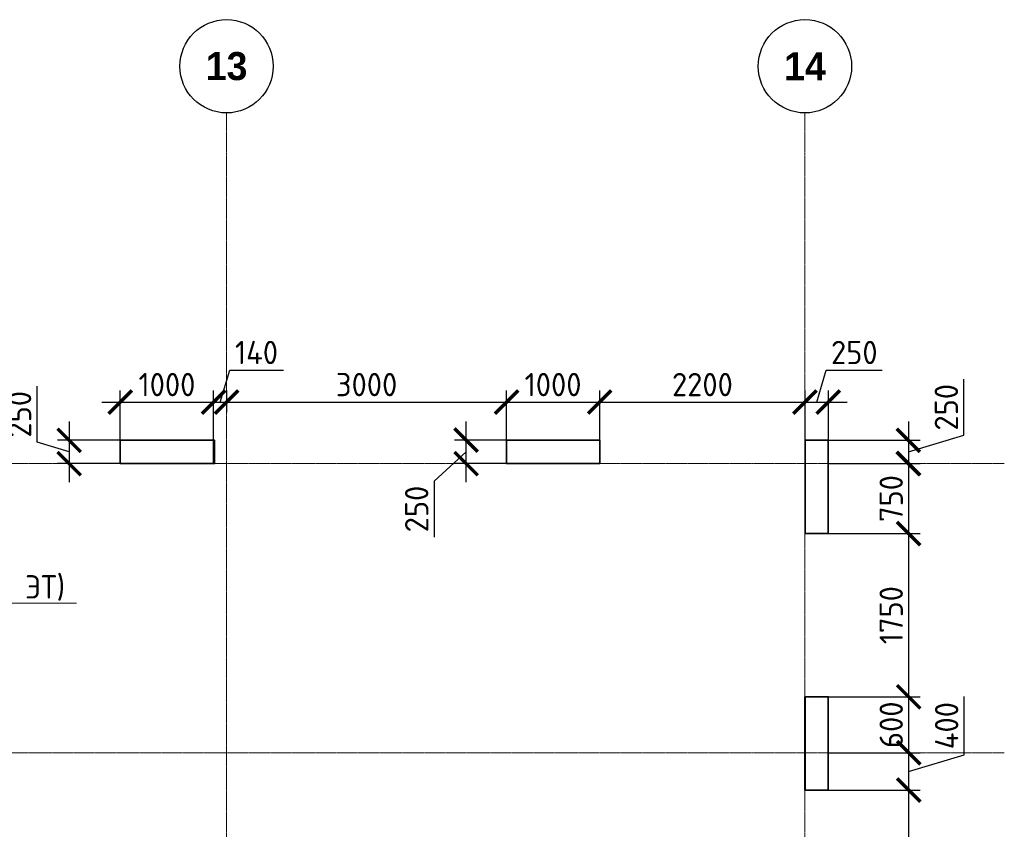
# Model space of a CAD drawing. Header units: millimetres. Extents: x 263826 to 1718326, y -423071 to 70137.
# Tile 220 of 256: x 465988 to 476543, y -31898 to -23219. Entities that reach past the tile are written whole.
import ezdxf
from ezdxf import colors
from ezdxf.entities.mleader import LeaderData, LeaderLine
from ezdxf.math import Vec2, Vec3

# ---------------------------------------------------------------- set-up
doc = ezdxf.new("R2010")
doc.units = ezdxf.units.MM
doc.linetypes.add('______5', pattern=[1100, 800, -100, 100, -100])
doc.linetypes.add('осевая', pattern=[50.8, 31.75, -6.35, 6.35, -6.35])
doc.layers.add('Колонна_ бетон', color=7, linetype='Continuous', lineweight=50, true_color=0xb4b496)
for name, color, linetype, lineweight in [('Оси', 40, '______5', 18), ('подоснова', 151, 'Continuous', 5), ('РАЗМЕРЫ', 1, 'Continuous', 9)]:
    doc.layers.add(name, color=color, linetype=linetype, lineweight=lineweight)
doc.styles.add('Century Gothic', font='GOTHIC.TTF')
doc.styles.add('GOST-2.304_Type-B', font='GOST_Common.ttf')
doc.dimstyles.new('СПДС', dxfattribs={"dimscale": 100, "dimtxt": 2.5, "dimasz": 2.5, "dimexe": 1.25, "dimexo": 0, "dimtad": 1, "dimdec": 0, "dimtxsty": 'GOST-2.304_Type-B', "dimblk": 'ARCHTICK', "dimcen": 2.5, "dimdle": 2, "dimadec": 0, "dimazin": 2, "dimtfac": 0.75, "dimtdec": 0, "dimtmove": 1, "dimatfit": 3, "dimfxl": 1, "dimtolj": 1, "dimarcsym": 1})

# ---------------------------------------------------------------- blocks, each defined once
blk = doc.blocks.new('NSY101')
at = {"color": 0, "linetype": 'ByBlock', "lineweight": -2}
blk.add_circle((0, 0), 50, dxfattribs=at)
blk = doc.blocks.new('СЛОЖНЫЙ_ОБЪЕКТ_20')
at = {"layer": 'Оси', "color": 16, "linetype": 'Continuous', "lineweight": 25, "transparency": 33554687, "xscale": 9.999999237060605, "yscale": 9.999999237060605, "zscale": 9.999999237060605}
blk.add_blockref('NSY101', (45313, -989), dxfattribs=at)
at = {"layer": 'Оси', "color": 16, "linetype": 'Continuous', "lineweight": 25, "transparency": 33554687, "insert": (45313, -989), "char_height": 300, "width": 620, "attachment_point": 5, "style": 'Century Gothic'}
blk.add_mtext('\\A1;{\\fCentury Gothic|i0|b1;\\H300.000000;\\W1.000000;\\C16;13}\\P', dxfattribs=at)
blk = doc.blocks.new('СЛОЖНЫЙ_ОБЪЕКТ_21')
at = {"layer": 'Оси', "color": 16, "linetype": 'Continuous', "lineweight": 25, "transparency": 33554687, "xscale": 9.999999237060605, "yscale": 9.999999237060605, "zscale": 9.999999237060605}
blk.add_blockref('NSY101', (51513, -989), dxfattribs=at)
at = {"layer": 'Оси', "color": 16, "linetype": 'Continuous', "lineweight": 25, "transparency": 33554687, "insert": (51513, -989), "char_height": 300, "width": 620, "attachment_point": 5, "style": 'Century Gothic'}
blk.add_mtext('\\A1;{\\fCentury Gothic|i0|b1;\\H300.000000;\\W1.000000;\\C16;14}\\P', dxfattribs=at)
blk = doc.blocks.new('оси2')
at = {"layer": 'Оси', "color": 16, "linetype": 'осевая', "lineweight": 0, "ltscale": 0.5, "transparency": 33554687}
for p, q in [((1024245.5, 5465.4), (1024245.5, -20739.3)), ((1030445.5, 5465.4), (1030445.5, -20739.3)), ((979200, 1707.1), (1032582.1, 1707.1)), ((979200, -1392.9), (1032582.1, -1392.9))]:
    blk.add_line(p, q, dxfattribs=at)
at = {"layer": 'Оси', "color": 16, "linetype": 'Continuous', "lineweight": 25, "transparency": 33554687}
for name in ['СЛОЖНЫЙ_ОБЪЕКТ_20', 'СЛОЖНЫЙ_ОБЪЕКТ_21']:
    blk.add_blockref(name, (978932, 6954.9), dxfattribs=at)
blk = doc.blocks.new('_ArchTick')
at = {"color": 0, "linetype": 'ByBlock', "const_width": 0.15}
blk.add_lwpolyline([(-0.5, -0.5), (0.5, 0.5)], dxfattribs=at)
blk = doc.blocks.new('*D219')
at = {"layer": 'DEFPOINTS', "color": 0, "transparency": 16777216}
for p in [(468067, -27318), (467067, -27728, -560), (468067, -27728, -360)]:
    blk.add_point(p, dxfattribs=at)
at = {"layer": 'РАЗМЕРЫ', "color": 0, "lineweight": -2, "transparency": 16777216}
for p, q in [((467067, -27728), (467067, -27193)), ((468067, -27728), (468067, -27193)), ((466867, -27318), (468267, -27318))]:
    blk.add_line(p, q, dxfattribs=at)
at = {"layer": 'РАЗМЕРЫ', "color": 0, "lineweight": -2, "transparency": 16777216, "xscale": 250, "yscale": 250, "zscale": 250, "rotation": 180}
blk.add_blockref('_ArchTick', (467067, -27318), dxfattribs=at)
at = {"layer": 'РАЗМЕРЫ', "color": 0, "lineweight": -2, "transparency": 16777216, "xscale": 250, "yscale": 250, "zscale": 250}
blk.add_blockref('_ArchTick', (468067, -27318), dxfattribs=at)
at = {"layer": 'РАЗМЕРЫ', "color": 0, "lineweight": 0, "transparency": 16777216, "insert": (467567, -27131), "char_height": 250, "attachment_point": 5, "style": 'GOST-2.304_Type-B'}
blk.add_mtext('\\A1;1000', dxfattribs=at)
blk = doc.blocks.new('*D220')
at = {"layer": 'DEFPOINTS', "color": 0, "transparency": 16777216}
for p in [(468207, -27318), (468207, -27426, -560), (468067, -27728)]:
    blk.add_point(p, dxfattribs=at)
at = {"layer": 'РАЗМЕРЫ', "color": 0, "lineweight": -2, "transparency": 16777216}
for p, q in [((468137, -27318), (468240, -26975)), ((468240, -26975), (468815, -26975)), ((468067, -27728), (468067, -27193)), ((468207, -27426), (468207, -27193)), ((467867, -27318), (468407, -27318))]:
    blk.add_line(p, q, dxfattribs=at)
at = {"layer": 'РАЗМЕРЫ', "color": 0, "lineweight": -2, "transparency": 16777216, "xscale": 250, "yscale": 250, "zscale": 250, "rotation": 180}
blk.add_blockref('_ArchTick', (468067, -27318), dxfattribs=at)
at = {"layer": 'РАЗМЕРЫ', "color": 0, "lineweight": -2, "transparency": 16777216, "xscale": 250, "yscale": 250, "zscale": 250}
blk.add_blockref('_ArchTick', (468207, -27318), dxfattribs=at)
at = {"layer": 'РАЗМЕРЫ', "color": 0, "lineweight": 0, "transparency": 16777216, "insert": (468527, -26787), "char_height": 250, "attachment_point": 5, "style": 'GOST-2.304_Type-B'}
blk.add_mtext('\\A1;140', dxfattribs=at)
blk = doc.blocks.new('*D221')
at = {"layer": 'DEFPOINTS', "color": 0, "transparency": 16777216}
for p in [(467491, -27728, -360), (466518, -27978), (467491, -27978, -360)]:
    blk.add_point(p, dxfattribs=at)
at = {"layer": 'РАЗМЕРЫ', "color": 0, "lineweight": -2, "transparency": 16777216}
for p, q in [((466174, -27749), (466174, -27149)), ((466518, -27528), (466518, -28178)), ((466518, -27853), (466174, -27749)), ((467491, -27728), (466393, -27728)), ((467491, -27978), (466393, -27978))]:
    blk.add_line(p, q, dxfattribs=at)
at = {"layer": 'РАЗМЕРЫ', "color": 0, "lineweight": -2, "transparency": 16777216, "xscale": 250, "yscale": 250, "zscale": 250}
for p, rotation in [((466518, -27728), 90), ((466518, -27978), 270)]:
    blk.add_blockref('_ArchTick', p, dxfattribs=dict(at, rotation=rotation))
at = {"layer": 'РАЗМЕРЫ', "color": 0, "lineweight": 0, "transparency": 16777216, "insert": (465987, -27449), "char_height": 250, "attachment_point": 5, "rotation": 90, "style": 'GOST-2.304_Type-B'}
blk.add_mtext('\\A1;250', dxfattribs=at)
blk = doc.blocks.new('*D222')
at = {"layer": 'DEFPOINTS', "color": 0, "transparency": 16777216}
for p in [(470774, -27727), (471207, -27727, -360), (471207, -27978, -360)]:
    blk.add_point(p, dxfattribs=at)
at = {"layer": 'РАЗМЕРЫ', "color": 0, "lineweight": -2, "transparency": 16777216}
for p, q in [((470774, -28178), (470774, -27527)), ((471207, -27727), (470649, -27727)), ((470774, -27852), (470432, -28165)), ((471207, -27978), (470649, -27978)), ((470432, -28165), (470432, -28765))]:
    blk.add_line(p, q, dxfattribs=at)
at = {"layer": 'РАЗМЕРЫ', "color": 0, "lineweight": -2, "transparency": 16777216, "xscale": 250, "yscale": 250, "zscale": 250}
for p, rotation in [((470774, -27727), 90), ((470774, -27978), 270)]:
    blk.add_blockref('_ArchTick', p, dxfattribs=dict(at, rotation=rotation))
at = {"layer": 'РАЗМЕРЫ', "color": 0, "lineweight": 0, "transparency": 16777216, "insert": (470244, -28465), "char_height": 250, "attachment_point": 5, "rotation": 90, "style": 'GOST-2.304_Type-B'}
blk.add_mtext('\\A1;250', dxfattribs=at)
blk = doc.blocks.new('*D223')
at = {"layer": 'DEFPOINTS', "color": 0, "transparency": 16777216}
for p in [(471207, -27318), (468207, -27426, -560), (471207, -27727)]:
    blk.add_point(p, dxfattribs=at)
at = {"layer": 'РАЗМЕРЫ', "color": 0, "lineweight": -2, "transparency": 16777216}
for p, q in [((468207, -27426), (468207, -27193)), ((471207, -27727), (471207, -27193)), ((468007, -27318), (471407, -27318))]:
    blk.add_line(p, q, dxfattribs=at)
at = {"layer": 'РАЗМЕРЫ', "color": 0, "lineweight": -2, "transparency": 16777216, "xscale": 250, "yscale": 250, "zscale": 250, "rotation": 180}
blk.add_blockref('_ArchTick', (468207, -27318), dxfattribs=at)
at = {"layer": 'РАЗМЕРЫ', "color": 0, "lineweight": -2, "transparency": 16777216, "xscale": 250, "yscale": 250, "zscale": 250}
blk.add_blockref('_ArchTick', (471207, -27318), dxfattribs=at)
at = {"layer": 'РАЗМЕРЫ', "color": 0, "lineweight": 0, "transparency": 16777216, "insert": (469707, -27131), "char_height": 250, "attachment_point": 5, "style": 'GOST-2.304_Type-B'}
blk.add_mtext('\\A1;3000', dxfattribs=at)
blk = doc.blocks.new('*D224')
at = {"layer": 'DEFPOINTS', "color": 0, "transparency": 16777216}
for p in [(472206, -27318), (471207, -27727), (472206, -27727, -360)]:
    blk.add_point(p, dxfattribs=at)
at = {"layer": 'РАЗМЕРЫ', "color": 0, "lineweight": -2, "transparency": 16777216}
for p, q in [((471207, -27727), (471207, -27193)), ((472206, -27727), (472206, -27193)), ((471007, -27318), (472406, -27318))]:
    blk.add_line(p, q, dxfattribs=at)
at = {"layer": 'РАЗМЕРЫ', "color": 0, "lineweight": -2, "transparency": 16777216, "xscale": 250, "yscale": 250, "zscale": 250, "rotation": 180}
blk.add_blockref('_ArchTick', (471207, -27318), dxfattribs=at)
at = {"layer": 'РАЗМЕРЫ', "color": 0, "lineweight": -2, "transparency": 16777216, "xscale": 250, "yscale": 250, "zscale": 250}
blk.add_blockref('_ArchTick', (472206, -27318), dxfattribs=at)
at = {"layer": 'РАЗМЕРЫ', "color": 0, "lineweight": 0, "transparency": 16777216, "insert": (471706, -27131), "char_height": 250, "attachment_point": 5, "style": 'GOST-2.304_Type-B'}
blk.add_mtext('\\A1;1000', dxfattribs=at)
blk = doc.blocks.new('*D225')
at = {"layer": 'DEFPOINTS', "color": 0, "transparency": 16777216}
for p in [(474657, -27728, -560), (474657, -27978, -560), (475515, -27978)]:
    blk.add_point(p, dxfattribs=at)
at = {"layer": 'РАЗМЕРЫ', "color": 0, "lineweight": -2, "transparency": 16777216}
for p, q in [((476109, -27674), (476109, -27074)), ((475515, -27528), (475515, -28178)), ((474657, -27728), (475640, -27728)), ((475515, -27853), (476109, -27674)), ((474657, -27978), (475640, -27978))]:
    blk.add_line(p, q, dxfattribs=at)
at = {"layer": 'РАЗМЕРЫ', "color": 0, "lineweight": -2, "transparency": 16777216, "xscale": 250, "yscale": 250, "zscale": 250}
for p, rotation in [((475515, -27728), 90), ((475515, -27978), 270)]:
    blk.add_blockref('_ArchTick', p, dxfattribs=dict(at, rotation=rotation))
at = {"layer": 'РАЗМЕРЫ', "color": 0, "lineweight": 0, "transparency": 16777216, "insert": (475922, -27374), "char_height": 250, "attachment_point": 5, "rotation": 90, "style": 'GOST-2.304_Type-B'}
blk.add_mtext('\\A1;250', dxfattribs=at)
blk = doc.blocks.new('*D226')
at = {"layer": 'DEFPOINTS', "color": 0, "transparency": 16777216}
for p in [(474660, -27978, -560), (474657, -28728, -560), (475518, -28728)]:
    blk.add_point(p, dxfattribs=at)
at = {"layer": 'РАЗМЕРЫ', "color": 0, "lineweight": -2, "transparency": 16777216}
for p, q in [((475518, -27778), (475518, -28928)), ((474660, -27978), (475643, -27978)), ((474657, -28728), (475643, -28728))]:
    blk.add_line(p, q, dxfattribs=at)
at = {"layer": 'РАЗМЕРЫ', "color": 0, "lineweight": -2, "transparency": 16777216, "xscale": 250, "yscale": 250, "zscale": 250}
for p, rotation in [((475518, -27978), 90), ((475518, -28728), 270)]:
    blk.add_blockref('_ArchTick', p, dxfattribs=dict(at, rotation=rotation))
at = {"layer": 'РАЗМЕРЫ', "color": 0, "lineweight": 0, "transparency": 16777216, "insert": (475331, -28353), "char_height": 250, "attachment_point": 5, "rotation": 90, "style": 'GOST-2.304_Type-B'}
blk.add_mtext('\\A1;750', dxfattribs=at)
blk = doc.blocks.new('*D227')
at = {"layer": 'DEFPOINTS', "color": 0, "transparency": 16777216}
for p in [(474657, -28728, -560), (474657, -30478, -360), (475518, -30478)]:
    blk.add_point(p, dxfattribs=at)
at = {"layer": 'РАЗМЕРЫ', "color": 0, "lineweight": -2, "transparency": 16777216}
for p, q in [((475518, -28528), (475518, -30678)), ((474657, -28728), (475643, -28728)), ((474657, -30478), (475643, -30478))]:
    blk.add_line(p, q, dxfattribs=at)
at = {"layer": 'РАЗМЕРЫ', "color": 0, "lineweight": -2, "transparency": 16777216, "xscale": 250, "yscale": 250, "zscale": 250}
for p, rotation in [((475518, -28728), 90), ((475518, -30478), 270)]:
    blk.add_blockref('_ArchTick', p, dxfattribs=dict(at, rotation=rotation))
at = {"layer": 'РАЗМЕРЫ', "color": 0, "lineweight": 0, "transparency": 16777216, "insert": (475331, -29603), "char_height": 250, "attachment_point": 5, "rotation": 90, "style": 'GOST-2.304_Type-B'}
blk.add_mtext('\\A1;1750', dxfattribs=at)
blk = doc.blocks.new('*D228')
at = {"layer": 'DEFPOINTS', "color": 0, "transparency": 16777216}
for p in [(474657, -30478, -360), (474657, -31078, -560), (475518, -31078)]:
    blk.add_point(p, dxfattribs=at)
at = {"layer": 'РАЗМЕРЫ', "color": 0, "lineweight": -2, "transparency": 16777216}
for p, q in [((475518, -30278), (475518, -31278)), ((474657, -30478), (475643, -30478)), ((474657, -31078), (475643, -31078))]:
    blk.add_line(p, q, dxfattribs=at)
at = {"layer": 'РАЗМЕРЫ', "color": 0, "lineweight": -2, "transparency": 16777216, "xscale": 250, "yscale": 250, "zscale": 250}
for p, rotation in [((475518, -30478), 90), ((475518, -31078), 270)]:
    blk.add_blockref('_ArchTick', p, dxfattribs=dict(at, rotation=rotation))
at = {"layer": 'РАЗМЕРЫ', "color": 0, "lineweight": 0, "transparency": 16777216, "insert": (475331, -30778), "char_height": 250, "attachment_point": 5, "rotation": 90, "style": 'GOST-2.304_Type-B'}
blk.add_mtext('\\A1;600', dxfattribs=at)
blk = doc.blocks.new('*D229')
at = {"layer": 'DEFPOINTS', "color": 0, "transparency": 16777216}
for p in [(474657, -31078, -560), (474657, -31478, -560), (475518, -31478)]:
    blk.add_point(p, dxfattribs=at)
at = {"layer": 'РАЗМЕРЫ', "color": 0, "lineweight": -2, "transparency": 16777216}
for p, q in [((476112, -31099), (476112, -30474)), ((475518, -30878), (475518, -31678)), ((474657, -31078), (475643, -31078)), ((475518, -31278), (476112, -31099)), ((474657, -31478), (475643, -31478))]:
    blk.add_line(p, q, dxfattribs=at)
at = {"layer": 'РАЗМЕРЫ', "color": 0, "lineweight": -2, "transparency": 16777216, "xscale": 250, "yscale": 250, "zscale": 250}
for p, rotation in [((475518, -31078), 90), ((475518, -31478), 270)]:
    blk.add_blockref('_ArchTick', p, dxfattribs=dict(at, rotation=rotation))
at = {"layer": 'РАЗМЕРЫ', "color": 0, "lineweight": 0, "transparency": 16777216, "insert": (475925, -30787), "char_height": 250, "attachment_point": 5, "rotation": 90, "style": 'GOST-2.304_Type-B'}
blk.add_mtext('\\A1;400', dxfattribs=at)
blk = doc.blocks.new('*D230')
at = {"layer": 'DEFPOINTS', "color": 0, "transparency": 16777216}
for p in [(474657, -31478, -560), (474657, -33878, -560), (475518, -33878)]:
    blk.add_point(p, dxfattribs=at)
at = {"layer": 'РАЗМЕРЫ', "color": 0, "lineweight": -2, "transparency": 16777216}
for p, q in [((475518, -31278), (475518, -34078)), ((474657, -31478), (475643, -31478)), ((474657, -33878), (475643, -33878))]:
    blk.add_line(p, q, dxfattribs=at)
at = {"layer": 'РАЗМЕРЫ', "color": 0, "lineweight": -2, "transparency": 16777216, "xscale": 250, "yscale": 250, "zscale": 250}
for p, rotation in [((475518, -31478), 90), ((475518, -33878), 270)]:
    blk.add_blockref('_ArchTick', p, dxfattribs=dict(at, rotation=rotation))
at = {"layer": 'РАЗМЕРЫ', "color": 0, "lineweight": 0, "transparency": 16777216, "insert": (475331, -32678), "char_height": 250, "attachment_point": 5, "rotation": 90, "style": 'GOST-2.304_Type-B'}
blk.add_mtext('\\A1;2400', dxfattribs=at)
blk = doc.blocks.new('*D240')
at = {"layer": 'DEFPOINTS', "color": 0, "transparency": 16777216}
for p in [(474407, -27318), (472206, -27727, -360), (474407, -27728, -560)]:
    blk.add_point(p, dxfattribs=at)
at = {"layer": 'РАЗМЕРЫ', "color": 0, "lineweight": -2, "transparency": 16777216}
for p, q in [((472206, -27727), (472206, -27193)), ((474407, -27728), (474407, -27193)), ((472006, -27318), (474607, -27318))]:
    blk.add_line(p, q, dxfattribs=at)
at = {"layer": 'РАЗМЕРЫ', "color": 0, "lineweight": -2, "transparency": 16777216, "xscale": 250, "yscale": 250, "zscale": 250, "rotation": 180}
blk.add_blockref('_ArchTick', (472206, -27318), dxfattribs=at)
at = {"layer": 'РАЗМЕРЫ', "color": 0, "lineweight": -2, "transparency": 16777216, "xscale": 250, "yscale": 250, "zscale": 250}
blk.add_blockref('_ArchTick', (474407, -27318), dxfattribs=at)
at = {"layer": 'РАЗМЕРЫ', "color": 0, "lineweight": 0, "transparency": 16777216, "insert": (473307, -27131), "char_height": 250, "attachment_point": 5, "style": 'GOST-2.304_Type-B'}
blk.add_mtext('\\A1;2200', dxfattribs=at)
blk = doc.blocks.new('*D241')
at = {"layer": 'DEFPOINTS', "color": 0, "transparency": 16777216}
for p in [(474657, -27318), (474407, -27728, -560), (474657, -27728)]:
    blk.add_point(p, dxfattribs=at)
at = {"layer": 'РАЗМЕРЫ', "color": 0, "lineweight": -2, "transparency": 16777216}
for p, q in [((474532, -27318), (474635, -26975)), ((474635, -26975), (475235, -26975)), ((474407, -27728), (474407, -27193)), ((474657, -27728), (474657, -27193)), ((474207, -27318), (474857, -27318))]:
    blk.add_line(p, q, dxfattribs=at)
at = {"layer": 'РАЗМЕРЫ', "color": 0, "lineweight": -2, "transparency": 16777216, "xscale": 250, "yscale": 250, "zscale": 250, "rotation": 180}
blk.add_blockref('_ArchTick', (474407, -27318), dxfattribs=at)
at = {"layer": 'РАЗМЕРЫ', "color": 0, "lineweight": -2, "transparency": 16777216, "xscale": 250, "yscale": 250, "zscale": 250}
blk.add_blockref('_ArchTick', (474657, -27318), dxfattribs=at)
at = {"layer": 'РАЗМЕРЫ', "color": 0, "lineweight": 0, "transparency": 16777216, "insert": (474935, -26787), "char_height": 250, "attachment_point": 5, "style": 'GOST-2.304_Type-B'}
blk.add_mtext('\\A1;250', dxfattribs=at)
blk = doc.blocks.new('_None')

msp = doc.modelspace()

# ---------------------------------------------------------------- linework, layer by layer
at = {"layer": 'Колонна_ бетон', "color": 180, "linetype": 'Continuous', "lineweight": 35, "transparency": 33554687}
for points, elevation in [([(467066.628, -27727.56877), (468066.628, -27727.56877), (468066.628, -27977.56843), (467066.628, -27977.56843)], -7417.37226), ([(467066.76999, -27727.56877), (468076.71772, -27727.56877), (468076.71772, -27977.56837), (467066.76999, -27977.56837)], -7617.37226), ([(471206.62954, -27727.18703), (472206.36744, -27727.18703), (472206.36744, -27977.56837), (471206.62954, -27977.56837)], -7417.37226), ([(474406.77149, -27727.56877), (474656.77118, -27727.56877), (474656.77118, -28727.82928), (474406.77149, -28727.82928)], -7617.37226), ([(474406.73505, -30477.56827), (474656.62952, -30477.56827), (474656.62952, -31477.56827), (474406.73505, -31477.56827)], -7417.37226), ([(474406.77152, -30477.56827), (474656.77152, -30477.56827), (474656.77152, -31477.56827), (474406.77152, -31477.56827)], -7617.37226)]:
    msp.add_lwpolyline(points, close=True, dxfattribs=dict(at, elevation=elevation))

# ---------------------------------------------------------------- block references
at = {"layer": 'РАЗМЕРЫ'}
msp.add_blockref('оси2', (-556038.78144, -29684.68687, -7617.37226), dxfattribs=at)

# ---------------------------------------------------------------- dimensions: what is measured, and where the dimension line sits
at = {"layer": 'РАЗМЕРЫ', "color": 146, "lineweight": 0, "true_color": 0x006272}
for base, p1, p2, picture, middle in [((468206.73505, -27318.27748, -7057.37226), (468066.628, -27727.56877, -7057.37226), (468206.73505, -27426.30214, -7617.37226), '*D220', (468302.30652, -26787.02748, -7057.37226)), ((471206.62954, -27318.27748, -7057.37226), (468206.73505, -27426.30214, -7617.37226), (471206.62954, -27727.18703, -7057.37226), '*D223', (469706.68229, -27130.77748, -7057.37226))]:
    dim = msp.add_linear_dim(base=base, p1=p1, p2=p2, dimstyle='СПДС', dxfattribs=at)
    dim.commit()
    dim.dimension.update_dxf_attribs({"geometry": picture, "text_midpoint": middle})
at = {"layer": 'РАЗМЕРЫ', "color": 146, "lineweight": 0}
for base, p1, p2, picture, middle in [((474656.77118, -27318.27748, -7057.37226), (474406.77149, -27727.56877, -7617.37226), (474656.77118, -27727.56877, -7057.37226), '*D241', (474697.39633, -26787.02748, -7057.37226)), ((468066.628, -27318.27748, -7057.37226), (467066.76999, -27727.56877, -7617.37226), (468066.628, -27727.56877, -7417.37226), '*D219', (467566.699, -27130.77748, -7057.37226)), ((472206.36744, -27318.27748, -7057.37226), (471206.62954, -27727.18703, -7057.37226), (472206.36744, -27727.18703, -7417.37226), '*D224', (471706.49849, -27130.77748, -7057.37226)), ((474406.77149, -27318.27748, -7057.37226), (472206.36744, -27727.18703, -7417.37226), (474406.77149, -27727.56877, -7617.37226), '*D240', (473306.56946, -27130.77748, -7057.37226))]:
    dim = msp.add_linear_dim(base=base, p1=p1, p2=p2, dimstyle='СПДС', dxfattribs=at)
    dim.commit()
    dim.dimension.update_dxf_attribs({"geometry": picture, "text_midpoint": middle})
for base, p1, p2, picture, middle in [((475515.48526, -27977.56843, -7057.37226), (474656.77118, -27727.56877, -7617.37226), (474656.77118, -27977.56843, -7617.37226), '*D225', (475921.73526, -27611.9436, -7057.37226)), ((466517.98499, -27977.56843, -7057.37226), (467490.64397, -27727.56877, -7417.37226), (467490.64397, -27977.56843, -7417.37226), '*D221', (465986.73499, -27686.9436, -7057.37226)), ((475518.48526, -28727.82928, -7057.37226), (474659.77118, -27977.56843, -7617.37226), (474656.77118, -28727.82928, -7617.37226), '*D226', (475330.98526, -28352.69886, -7057.37226)), ((475518.48526, -30477.56827, -7057.37226), (474656.77118, -28727.82928, -7617.37226), (474656.62952, -30477.56827, -7417.37226), '*D227', (475330.98526, -29602.69878, -7057.37226)), ((475518.48526, -31077.56843, -7057.37226), (474656.62952, -30477.56827, -7417.37226), (474656.77152, -31077.56843, -7617.37226), '*D228', (475330.98526, -30777.56835, -7057.37226)), ((475518.48526, -31477.56827, -7057.37226), (474656.77152, -31077.56843, -7617.37226), (474656.77152, -31477.56827, -7617.37226), '*D229', (475924.73526, -31036.94335, -7057.37226)), ((475518.48526, -33877.56827, -7057.37226), (474656.77152, -31477.56827, -7617.37226), (474656.76965, -33877.56827, -7617.37226), '*D230', (475330.98526, -32677.56827, -7057.37226))]:
    dim = msp.add_linear_dim(base=base, p1=p1, p2=p2, angle=90, dimstyle='СПДС', dxfattribs=at)
    dim.commit()
    dim.dimension.update_dxf_attribs({"geometry": picture, "text_midpoint": middle})
at = {"layer": 'РАЗМЕРЫ', "color": 146, "lineweight": 0, "true_color": 0x006272}
dim = msp.add_linear_dim(base=(470773.98463, -27727.18703, -7057.37226), p1=(471206.62954, -27977.56837, -7417.37226), p2=(471206.62954, -27727.18703, -7417.37226), angle=90, dimstyle='СПДС', dxfattribs=at)
dim.commit()
dim.dimension.update_dxf_attribs({"geometry": '*D222', "text_midpoint": (470431.69639, -28227.46649, -7057.37226), "dimtype": 160})

# ---------------------------------------------------------------- leaders
at = {"layer": 'подоснова', "color": 2, "ltscale": 0.3}
ml = msp.add_multileader_mtext('Standard', dxfattribs=at)
ml.set_content(' П2 (1 ЭТ)', color=2, style='GOST-2.304_Type-B')
ml.set_leader_properties(color=256, linetype='ByLayer', lineweight=15)
ml.set_arrow_properties(name='NONE')
ml.build(insert=Vec2(0, 0))
ml.multileader.update_dxf_attribs({"text_left_attachment_type": 6, "text_right_attachment_type": 6, "dogleg_length": 0.1, "arrow_head_size": 18})
ctx = ml.context
ctx.base_point, ctx.char_height, ctx.arrow_head_size, ctx.landing_gap_size, ctx.plane_origin = Vec3(465055.4375, -29474.49638, -7437.37226), 250, 18, 20, Vec3(455773.74071, -24742.94826, -7437.37226)
ctx.left_attachment, ctx.right_attachment, ctx.text_align_type = 6, 6, 1
notes = []
notes.append((ctx, [(0, (1, 1, 0), (465055.3375, -29474.49638, -7437.37226), (1, 0), 0.1, [(0, [(464349.40917, -28609.14605, -7437.37226)], 0, [])])]))
ctx.mtext.insert, ctx.mtext.alignment, ctx.mtext.flow_direction = Vec3(465741.34659, -29174.49638, -7437.37226), 2, 5
for ctx, leaders in notes:
    for number, flags, end, landing, length, lines in leaders:
        leader = LeaderData()
        leader.index, (leader.has_last_leader_line, leader.has_dogleg_vector, leader.attachment_direction) = number, flags
        leader.last_leader_point, leader.dogleg_vector, leader.dogleg_length = Vec3(end), Vec3(landing), length
        for number, points, colour, breaks in lines:
            line = LeaderLine()
            line.index, line.vertices, line.color, line.breaks = number, Vec3.list(points), colors.encode_raw_color(colour), breaks
            leader.lines.append(line)
        ctx.leaders.append(leader)

doc.saveas('drawing.dxf')
